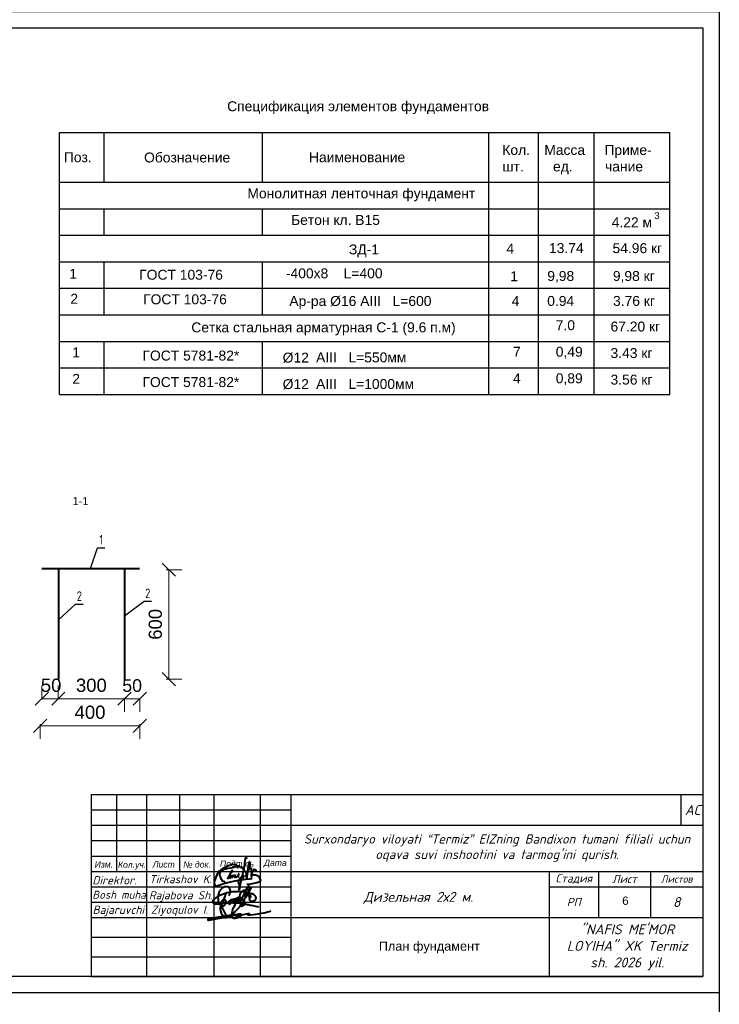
# Model space of a CAD drawing. Header units: millimetres. Extents: x 595270325 to 595481810, y -115960014 to -115841171.
# Tile 8 of 18: x 595280747 to 595291328, y -115930453 to -115915556. Entities that reach past the tile are written whole.
import ezdxf
from ezdxf.enums import TextEntityAlignment as Align

# ---------------------------------------------------------------- set-up
doc = ezdxf.new("R2010")
doc.units = ezdxf.units.MM
for name, color, linetype in [('Koty', 5, 'Continuous'), ('стена', 7, 'Continuous'), ('стены', 1, 'Continuous'), ('ТЕКСТ', 7, 'Continuous')]:
    doc.layers.add(name, color=color, linetype=linetype)
doc.layers.add('Элемент модели - Зона_Ном._пера__1', color=7, linetype='Continuous', lineweight=25)
doc.styles.add('Arial 3.', font='arial.ttf')
doc.styles.add('GOST 2.304', font='CS_Gost2304.shx')
doc.styles.add('ISOCPEUR', font='isocpeui.ttf', dxfattribs={"height": 200})
doc.styles.get("Standard").update_dxf_attribs({"font": 'arial.ttf'})
doc.styles.add('Standard 1', font='isocpeur.ttf', dxfattribs={"height": 300})
doc.styles.add('Times New Roman', font='timesi.ttf', dxfattribs={"height": 300})
doc.styles.add('V@ler@Live', font='isocpeui.ttf')
doc.dimstyles.new('Xikmatillo', dxfattribs={"dimtxt": 200, "dimasz": 200, "dimexe": 200, "dimexo": 0, "dimgap": 100, "dimtad": 1, "dimtxsty": 'Standard', "dimblk": 'OBLIQUE', "dimcen": 0, "dimclrd": 7, "dimclre": 7, "dimclrt": 7, "dimadec": 0, "dimazin": 0, "dimtfac": 1, "dimtmove": 1, "dimatfit": 3, "dimldrblk": 'OBLIQUE', "dimfxl": 200, "dimlwd": 13, "dimlwe": 13, "dimarcsym": 0})

# ---------------------------------------------------------------- blocks, each defined once
blk = doc.blocks.new('_Oblique')
at = {"color": 0, "linetype": 'ByBlock', "lineweight": -2}
blk.add_line((-0.5, -0.5), (0.5, 0.5), dxfattribs=at)
blk = doc.blocks.new('*D123')
at = {"layer": 'Defpoints', "color": 0, "transparency": 16777216}
for p in [(595281057, -115926213), (595282564, -115926213), (595282564, -115926238)]:
    blk.add_point(p, dxfattribs=at)
at = {"layer": 'Koty', "color": 7, "lineweight": 13, "transparency": 16777216}
for p, q in [((595281057, -115926213), (595281057, -115926438)), ((595281057, -115926238), (595282564, -115926238)), ((595282564, -115926213), (595282564, -115926438))]:
    blk.add_line(p, q, dxfattribs=at)
at = {"layer": 'Koty', "color": 7, "lineweight": 13, "transparency": 16777216, "xscale": 200, "yscale": 200, "zscale": 200, "rotation": 180}
blk.add_blockref('_Oblique', (595281057, -115926238), dxfattribs=at)
at = {"layer": 'Koty', "color": 7, "lineweight": 13, "transparency": 16777216, "xscale": 200, "yscale": 200, "zscale": 200}
blk.add_blockref('_Oblique', (595282564, -115926238), dxfattribs=at)
at = {"layer": 'Koty', "color": 7, "transparency": 16777216, "insert": (595281811, -115926035), "char_height": 200, "attachment_point": 5, "style": 'Arial 3.'}
blk.add_mtext('400', dxfattribs=at)
blk = doc.blocks.new('*D124')
at = {"layer": 'Defpoints', "color": 0, "transparency": 16777216}
for p in [(595282963, -115923877), (595283001, -115923877), (595282963, -115925532)]:
    blk.add_point(p, dxfattribs=at)
at = {"layer": 'Koty', "color": 7, "lineweight": 13, "transparency": 16777216}
for p, q in [((595282963, -115923877), (595283201, -115923877)), ((595283001, -115925532), (595283001, -115923877)), ((595282963, -115925532), (595283201, -115925532))]:
    blk.add_line(p, q, dxfattribs=at)
at = {"layer": 'Koty', "color": 7, "lineweight": 13, "transparency": 16777216, "xscale": 200, "yscale": 200, "zscale": 200}
for p, rotation in [((595283001, -115923877), 90), ((595283001, -115925532), 270)]:
    blk.add_blockref('_Oblique', p, dxfattribs=dict(at, rotation=rotation))
at = {"layer": 'Koty', "color": 7, "transparency": 16777216, "insert": (595282799, -115924704), "char_height": 200, "attachment_point": 5, "rotation": 90, "style": 'Arial 3.'}
blk.add_mtext('600', dxfattribs=at)
blk = doc.blocks.new('*D131')
at = {"layer": 'Defpoints', "color": 0, "transparency": 16777216}
for p in [(595281082, -115925831), (595281331, -115925829), (595281331, -115925831)]:
    blk.add_point(p, dxfattribs=at)
at = {"layer": 'Koty', "color": 7, "lineweight": 13, "transparency": 16777216}
for p, q in [((595281082, -115925831), (595281082, -115925629)), ((595281331, -115925831), (595281331, -115925629)), ((595281082, -115925829), (595281331, -115925829))]:
    blk.add_line(p, q, dxfattribs=at)
at = {"layer": 'Koty', "color": 7, "lineweight": 13, "transparency": 16777216, "xscale": 200, "yscale": 200, "zscale": 200, "rotation": 180}
blk.add_blockref('_Oblique', (595281082, -115925829), dxfattribs=at)
at = {"layer": 'Koty', "color": 7, "lineweight": 13, "transparency": 16777216, "xscale": 200, "yscale": 200, "zscale": 200}
blk.add_blockref('_Oblique', (595281331, -115925829), dxfattribs=at)
at = {"layer": 'Koty', "color": 7, "transparency": 16777216, "insert": (595281222, -115925627), "char_height": 200, "attachment_point": 5, "style": 'Arial 3.'}
blk.add_mtext('50', dxfattribs=at)
blk = doc.blocks.new('*D132')
at = {"layer": 'Defpoints', "color": 0, "transparency": 16777216}
for p in [(595281331, -115925831), (595282332, -115925817), (595282332, -115925829)]:
    blk.add_point(p, dxfattribs=at)
at = {"layer": 'Koty', "color": 7, "lineweight": 13, "transparency": 16777216}
for p, q in [((595281331, -115925831), (595281331, -115925629)), ((595281331, -115925829), (595282332, -115925829)), ((595282332, -115925817), (595282332, -115926029))]:
    blk.add_line(p, q, dxfattribs=at)
at = {"layer": 'Koty', "color": 7, "lineweight": 13, "transparency": 16777216, "xscale": 200, "yscale": 200, "zscale": 200, "rotation": 180}
blk.add_blockref('_Oblique', (595281331, -115925829), dxfattribs=at)
at = {"layer": 'Koty', "color": 7, "lineweight": 13, "transparency": 16777216, "xscale": 200, "yscale": 200, "zscale": 200}
blk.add_blockref('_Oblique', (595282332, -115925829), dxfattribs=at)
at = {"layer": 'Koty', "color": 7, "transparency": 16777216, "insert": (595281831, -115925627), "char_height": 200, "attachment_point": 5, "style": 'Arial 3.'}
blk.add_mtext('300', dxfattribs=at)
blk = doc.blocks.new('*D133')
at = {"layer": 'Defpoints', "color": 0, "transparency": 16777216}
for p in [(595282332, -115925817), (595282564, -115925827), (595282564, -115925829)]:
    blk.add_point(p, dxfattribs=at)
at = {"layer": 'Koty', "color": 7, "lineweight": 13, "transparency": 16777216}
for p, q in [((595282332, -115925817), (595282332, -115926029)), ((595282332, -115925829), (595282564, -115925829)), ((595282564, -115925827), (595282564, -115926029))]:
    blk.add_line(p, q, dxfattribs=at)
at = {"layer": 'Koty', "color": 7, "lineweight": 13, "transparency": 16777216, "xscale": 200, "yscale": 200, "zscale": 200, "rotation": 180}
blk.add_blockref('_Oblique', (595282332, -115925829), dxfattribs=at)
at = {"layer": 'Koty', "color": 7, "lineweight": 13, "transparency": 16777216, "xscale": 200, "yscale": 200, "zscale": 200}
blk.add_blockref('_Oblique', (595282564, -115925829), dxfattribs=at)
at = {"layer": 'Koty', "color": 7, "transparency": 16777216, "insert": (595282448, -115925631), "char_height": 200, "attachment_point": 5, "style": 'Arial 3.'}
blk.add_mtext('{\\H0.96x;50}', dxfattribs=at)
blk = doc.blocks.new('vcBlockPos')
at = {"color": 0, "linetype": 'ByBlock', "lineweight": -2, "style": 'Times New Roman'}
blk.add_attdef('ПОЗИЦИЯ', text='', height=300, dxfattribs=at).set_placement((0, 0), align=Align.BOTTOM_CENTER)
at = {"color": 0, "linetype": 'ByBlock', "lineweight": -2, "style": 'Times New Roman', "flags": 1}
blk.add_attdef('КОЛИЧЕСТВО', text='', height=300, dxfattribs=at).set_placement((0, 0), align=Align.RIGHT)
at = {"color": 0, "linetype": 'ByBlock', "lineweight": -2, "style": 'Times New Roman'}
blk.add_attdef('НТЕКСТ', text='', height=300, dxfattribs=at).set_placement((0, 0), align=Align.TOP_CENTER)
blk = doc.blocks.new('ghfgj jghjmhg jjbkm jkm')
at = {"color": 5, "linetype": 'ByBlock', "lineweight": 40}
for points in [[(-261.31, -8185.11), (-261.13, -8184.8), (-260.98, -8184.44), (-260.83, -8184.1), (-260.77, -8183.74), (-260.77, -8183.33), (-260.84, -8183.04), (-260.94, -8182.72), (-261.1, -8182.45), (-261.24, -8182.27), (-261.41, -8182.13), (-261.62, -8182.06), (-261.9, -8181.99), (-262.16, -8181.99), (-262.45, -8182.02), (-262.71, -8182.09), (-263.01, -8182.18), (-263.21, -8182.28), (-263.56, -8182.45), (-264.11, -8182.93), (-264.37, -8183.23), (-264.55, -8183.47), (-264.7, -8183.74), (-264.8, -8183.97), (-264.9, -8184.28), (-265, -8184.61), (-265.09, -8184.89), (-265.13, -8185.31), (-265.15, -8185.69), (-265.12, -8186.51), (-265.09, -8186.93), (-265.04, -8187.29), (-264.92, -8187.73), (-264.78, -8187.96), (-264.64, -8188.12), (-264.45, -8188.27), (-264.32, -8188.36), (-264.16, -8188.48), (-263.95, -8188.61), (-263.68, -8188.73), (-263.56, -8188.75), (-263.38, -8188.75), (-263.2, -8188.74), (-263.02, -8188.68), (-262.84, -8188.57), (-262.69, -8188.42), (-262.59, -8188.25), (-262.52, -8188.12), (-262.41, -8187.9), (-262.33, -8187.69), (-262.3, -8187.5), (-262.26, -8187.31), (-262.28, -8187.17), (-262.31, -8186.97), (-262.36, -8186.84), (-262.45, -8186.73), (-262.56, -8186.64), (-262.73, -8186.58), (-262.89, -8186.59), (-263.01, -8186.62), (-263.19, -8186.68), (-263.41, -8186.81), (-263.72, -8187.06), (-263.88, -8187.25), (-263.98, -8187.39), (-264.08, -8187.51), (-264.14, -8187.64), (-264.2, -8187.77), (-264.24, -8187.93), (-264.28, -8188.14), (-264.29, -8188.31), (-264.26, -8188.51), (-264.16, -8188.67), (-264.1, -8188.78), (-264.05, -8188.82), (-264.02, -8188.82), (-263.97, -8188.8), (-263.94, -8188.76), (-263.9, -8188.7), (-263.85, -8188.61), (-263.54, -8187.99), (-263.32, -8187.47), (-263.12, -8186.97), (-262.97, -8186.37), (-262.66, -8185.37), (-262.49, -8184.87), (-262.44, -8184.66), (-262.42, -8184.64), (-262.41, -8184.62), (-262.39, -8184.62), (-262.37, -8184.63), (-262.36, -8184.64), (-262.36, -8184.67), (-262.36, -8184.69), (-262.37, -8184.71), (-262.38, -8184.74)], [(-261.91, -8188.06), (-261.82, -8187.85), (-261.76, -8187.75), (-261.72, -8187.7), (-261.67, -8187.6), (-261.55, -8187.48), (-261.46, -8187.39), (-261.37, -8187.28), (-261.3, -8187.19), (-261.16, -8187.1), (-261.1, -8187.05), (-261, -8186.94), (-260.91, -8186.85), (-260.83, -8186.81), (-260.75, -8186.76), (-260.66, -8186.71), (-260.58, -8186.66), (-260.51, -8186.61), (-260.44, -8186.57), (-260.38, -8186.54), (-260.32, -8186.52), (-260.26, -8186.51), (-260.22, -8186.51), (-260.19, -8186.53), (-260.18, -8186.54), (-260.16, -8186.58), (-260.14, -8186.65), (-260.15, -8186.71), (-260.15, -8186.76), (-260.17, -8186.81), (-260.19, -8186.86), (-260.2, -8186.9), (-260.24, -8187.01), (-260.26, -8187.11), (-260.27, -8187.17), (-260.29, -8187.21), (-260.32, -8187.29), (-260.35, -8187.37), (-260.38, -8187.43), (-260.41, -8187.49), (-260.47, -8187.62), (-260.52, -8187.67), (-260.56, -8187.77), (-260.6, -8187.82), (-260.66, -8187.9), (-260.7, -8187.94), (-260.73, -8187.99), (-260.76, -8188.02), (-260.79, -8188.05), (-260.82, -8188.09), (-260.86, -8188.12), (-260.89, -8188.15), (-260.93, -8188.18), (-260.96, -8188.21), (-261, -8188.23), (-261.04, -8188.26), (-261.08, -8188.27), (-261.1, -8188.25), (-261.1, -8188.22), (-261.1, -8188.19), (-261.09, -8188.15), (-261.08, -8188.12), (-261.06, -8188.06), (-261.04, -8188.01), (-261.02, -8187.96), (-261, -8187.92), (-260.96, -8187.85), (-260.93, -8187.79), (-260.89, -8187.71), (-260.88, -8187.68), (-260.84, -8187.63), (-260.77, -8187.53), (-260.75, -8187.48), (-260.74, -8187.45), (-260.71, -8187.4), (-260.69, -8187.35), (-260.66, -8187.31), (-260.63, -8187.27), (-260.6, -8187.22), (-260.57, -8187.19), (-260.54, -8187.14), (-260.5, -8187.1), (-260.47, -8187.07), (-260.44, -8187.02), (-260.4, -8186.98), (-260.38, -8186.96), (-260.36, -8186.94), (-260.34, -8186.92), (-260.32, -8186.89), (-260.3, -8186.86), (-260.28, -8186.83), (-260.25, -8186.78), (-260.21, -8186.75), (-260.15, -8186.7), (-260.11, -8186.66), (-260.05, -8186.6), (-259.98, -8186.55), (-259.9, -8186.51), (-259.83, -8186.45), (-259.75, -8186.42), (-259.7, -8186.4), (-259.64, -8186.37), (-259.58, -8186.35), (-259.51, -8186.34), (-259.45, -8186.32), (-259.39, -8186.3), (-259.34, -8186.28), (-259.28, -8186.28), (-259.24, -8186.27), (-259.17, -8186.27), (-259.12, -8186.28), (-259.08, -8186.33), (-259.05, -8186.37), (-259.01, -8186.42), (-259, -8186.47), (-258.99, -8186.51), (-258.98, -8186.58), (-258.99, -8186.62), (-259, -8186.68), (-259, -8186.76), (-259.02, -8186.81), (-259.04, -8186.88), (-259.06, -8186.94), (-259.09, -8187.01), (-259.11, -8187.08), (-259.14, -8187.16), (-259.17, -8187.22), (-259.23, -8187.3), (-259.27, -8187.37), (-259.32, -8187.45), (-259.37, -8187.52), (-259.43, -8187.59), (-259.47, -8187.65), (-259.52, -8187.72), (-259.58, -8187.77), (-259.66, -8187.78), (-259.72, -8187.77), (-259.78, -8187.75), (-259.78, -8187.71), (-259.78, -8187.65), (-259.76, -8187.61), (-259.75, -8187.55), (-259.73, -8187.52), (-259.71, -8187.48), (-259.68, -8187.44), (-259.65, -8187.39), (-259.62, -8187.34), (-259.59, -8187.28), (-259.55, -8187.24), (-259.52, -8187.17), (-259.47, -8187.1), (-259.43, -8187.03), (-259.38, -8186.94), (-259.33, -8186.83), (-259.25, -8186.73), (-259.21, -8186.65), (-259.19, -8186.6), (-259.16, -8186.53), (-259.11, -8186.46), (-259.08, -8186.41), (-259.04, -8186.38), (-258.99, -8186.35), (-258.94, -8186.3), (-258.87, -8186.25), (-258.79, -8186.2), (-258.73, -8186.14), (-258.66, -8186.11), (-258.58, -8186.08), (-258.51, -8186.06), (-258.43, -8186.05), (-258.37, -8186.04), (-258.3, -8186.05), (-258.24, -8186.08), (-258.17, -8186.14), (-258.14, -8186.2), (-258.11, -8186.28), (-258.1, -8186.34), (-258.11, -8186.41), (-258.12, -8186.47), (-258.14, -8186.54), (-258.15, -8186.59), (-258.17, -8186.66), (-258.19, -8186.72), (-258.2, -8186.78), (-258.2, -8186.82), (-258.22, -8186.86), (-258.23, -8186.89), (-258.25, -8186.92), (-258.26, -8186.95), (-258.29, -8186.99), (-258.32, -8187.02), (-258.34, -8187.05), (-258.39, -8187.11), (-258.43, -8187.16), (-258.47, -8187.21), (-258.52, -8187.26), (-258.56, -8187.3), (-258.6, -8187.34), (-258.66, -8187.39), (-258.71, -8187.42), (-258.76, -8187.45), (-258.81, -8187.46), (-258.87, -8187.47), (-258.92, -8187.46), (-258.97, -8187.43), (-259, -8187.37), (-259, -8187.33), (-258.99, -8187.29), (-258.97, -8187.22), (-258.94, -8187.15), (-258.92, -8187.1), (-258.9, -8187.04), (-258.87, -8186.98), (-258.83, -8186.92), (-258.79, -8186.83), (-258.73, -8186.76), (-258.69, -8186.69), (-258.64, -8186.6), (-258.59, -8186.53), (-258.52, -8186.39), (-258.45, -8186.3), (-258.4, -8186.23), (-258.37, -8186.19), (-258.33, -8186.13), (-258.27, -8186.07), (-258.27, -8186.07), (-258.2, -8185.98), (-258.14, -8185.89), (-258.09, -8185.82), (-258.02, -8185.76), (-257.94, -8185.7), (-257.9, -8185.67), (-257.82, -8185.66), (-257.78, -8185.64), (-257.74, -8185.64), (-257.71, -8185.65), (-257.67, -8185.67), (-257.64, -8185.68), (-257.63, -8185.7), (-257.61, -8185.72), (-257.59, -8185.75), (-257.57, -8185.79), (-257.56, -8185.83), (-257.55, -8185.87), (-257.55, -8185.91), (-257.55, -8185.96), (-257.55, -8186.03), (-257.56, -8186.07), (-257.56, -8186.08), (-257.57, -8186.15), (-257.59, -8186.21), (-257.61, -8186.3), (-257.64, -8186.38), (-257.66, -8186.44), (-257.67, -8186.48), (-257.68, -8186.51), (-257.71, -8186.54), (-257.75, -8186.6), (-257.8, -8186.67), (-257.83, -8186.72), (-257.86, -8186.76), (-257.9, -8186.81), (-257.94, -8186.88), (-257.98, -8186.93), (-258, -8186.95), (-258.03, -8187), (-258.06, -8187.06), (-258.11, -8187.11), (-258.14, -8187.15), (-258.19, -8187.21), (-258.24, -8187.27), (-258.25, -8187.29), (-258.28, -8187.33), (-258.29, -8187.35), (-258.32, -8187.39), (-258.34, -8187.43), (-258.37, -8187.43), (-258.37, -8187.42), (-258.36, -8187.39), (-258.34, -8187.37), (-258.33, -8187.36), (-258.31, -8187.35), (-258.29, -8187.34), (-258.26, -8187.34), (-258.24, -8187.33), (-258.21, -8187.33), (-258.19, -8187.32), (-258.17, -8187.31), (-258.16, -8187.3), (-258.14, -8187.29), (-258.12, -8187.27), (-258.07, -8187.24), (-258.03, -8187.21), (-257.98, -8187.19), (-257.95, -8187.16), (-257.9, -8187.14), (-257.87, -8187.12), (-257.84, -8187.09), (-257.79, -8187.07), (-257.75, -8187.03), (-257.72, -8186.99), (-257.69, -8186.96), (-257.65, -8186.92), (-257.62, -8186.9), (-257.6, -8186.88), (-257.56, -8186.85), (-257.53, -8186.81), (-257.48, -8186.78), (-257.44, -8186.74), (-257.38, -8186.69), (-257.35, -8186.66), (-257.31, -8186.62), (-257.23, -8186.55), (-257.19, -8186.5), (-257.11, -8186.42), (-257.09, -8186.38), (-257.05, -8186.35), (-257.02, -8186.32), (-256.95, -8186.25), (-256.89, -8186.21), (-256.84, -8186.14), (-256.8, -8186.1), (-256.75, -8186.04), (-256.69, -8185.98), (-256.62, -8185.91), (-256.51, -8185.83), (-256.44, -8185.76), (-256.35, -8185.66), (-256.25, -8185.58), (-256.13, -8185.49), (-256.02, -8185.4), (-255.95, -8185.32), (-255.88, -8185.25), (-255.84, -8185.19), (-255.77, -8185.12), (-255.73, -8185.07), (-255.68, -8185.03), (-255.64, -8184.98), (-255.58, -8184.94), (-255.53, -8184.88), (-255.49, -8184.83), (-255.41, -8184.76), (-255.34, -8184.69), (-255.27, -8184.63), (-255.19, -8184.52), (-255.12, -8184.44), (-255.03, -8184.33), (-254.95, -8184.24), (-254.87, -8184.16), (-254.79, -8184.07), (-254.68, -8183.95), (-254.62, -8183.87), (-254.55, -8183.8), (-254.44, -8183.7), (-254.37, -8183.64), (-254.29, -8183.57), (-254.22, -8183.49), (-254.18, -8183.4), (-254.14, -8183.31), (-254.1, -8183.19), (-254.04, -8183.1), (-253.99, -8183), (-253.98, -8182.94), (-253.95, -8182.84), (-253.96, -8182.75), (-253.96, -8182.67), (-253.96, -8182.59), (-253.98, -8182.53), (-254, -8182.46), (-254, -8182.41), (-254.01, -8182.37), (-254.01, -8182.32), (-254.02, -8182.27), (-254.05, -8182.2), (-254.07, -8182.14), (-254.08, -8182.09), (-254.1, -8182.05), (-254.11, -8182.01), (-254.14, -8181.97), (-254.16, -8181.92), (-254.2, -8181.91), (-254.23, -8181.9), (-254.26, -8181.89), (-254.3, -8181.91), (-254.35, -8181.94), (-254.43, -8181.95), (-254.47, -8181.99), (-254.53, -8182.04), (-254.57, -8182.08), (-254.64, -8182.12), (-254.69, -8182.17), (-254.76, -8182.23), (-254.81, -8182.27), (-254.87, -8182.35), (-254.96, -8182.46), (-255, -8182.55), (-255.07, -8182.66), (-255.12, -8182.79), (-255.15, -8182.86), (-255.19, -8182.97), (-255.27, -8183.13), (-255.37, -8183.34), (-255.41, -8183.43), (-255.53, -8183.68), (-255.67, -8183.97), (-256, -8184.65), (-256.31, -8185.35), (-256.67, -8186.19), (-256.9, -8186.73), (-257.1, -8187.18), (-257.41, -8187.89), (-257.54, -8188.2)], [(-254.12, -8185.87), (-253.9, -8185.82), (-253.74, -8185.78), (-253.55, -8185.63), (-253.51, -8185.51), (-253.5, -8185.43), (-253.51, -8185.3), (-253.56, -8185.19), (-253.6, -8185.09), (-253.66, -8185.02), (-253.75, -8184.96), (-253.85, -8184.92), (-253.94, -8184.88), (-254.03, -8184.84), (-254.1, -8184.84), (-254.19, -8184.85), (-254.27, -8184.88), (-254.32, -8184.93), (-254.37, -8185.02), (-254.4, -8185.1), (-254.39, -8185.21), (-254.33, -8185.34), (-254.28, -8185.45), (-254.21, -8185.54), (-254.12, -8185.61), (-254.02, -8185.68), (-253.92, -8185.74), (-253.82, -8185.8), (-253.82, -8185.8), (-253.76, -8185.91), (-253.77, -8185.94), (-253.82, -8185.97), (-253.89, -8186.03), (-253.95, -8186.11), (-254.01, -8186.18), (-254.04, -8186.27), (-254.07, -8186.34), (-254.08, -8186.44), (-254.05, -8186.53), (-254.03, -8186.62), (-253.98, -8186.7), (-253.92, -8186.77), (-253.84, -8186.85), (-253.78, -8186.91), (-253.73, -8186.97), (-253.64, -8187.02), (-253.58, -8187.04), (-253.52, -8187.05), (-253.46, -8187.06), (-253.38, -8187.07), (-253.28, -8187.07), (-253.18, -8187.08), (-253.1, -8187.08), (-253.03, -8187.07), (-252.94, -8187.07), (-252.86, -8187.06), (-252.76, -8187.05), (-252.69, -8187.05), (-252.61, -8187.04), (-252.55, -8187.02), (-252.48, -8187), (-252.43, -8186.98), (-252.36, -8186.95), (-252.29, -8186.92), (-252.24, -8186.9), (-252.18, -8186.87), (-252.14, -8186.84), (-252.09, -8186.81), (-252.04, -8186.78), (-251.99, -8186.73), (-251.96, -8186.7), (-251.91, -8186.65), (-251.87, -8186.61), (-251.84, -8186.56), (-251.82, -8186.52), (-251.78, -8186.43), (-251.74, -8186.32), (-251.7, -8186.18), (-251.67, -8186.04), (-251.67, -8185.93), (-251.67, -8185.84), (-251.7, -8185.76), (-251.74, -8185.66), (-251.78, -8185.55), (-251.84, -8185.46), (-251.91, -8185.36), (-251.99, -8185.24), (-252.07, -8185.14), (-252.18, -8185.04), (-252.3, -8184.94), (-252.43, -8184.86), (-252.58, -8184.77), (-252.84, -8184.65), (-253.04, -8184.57), (-253.31, -8184.48), (-253.69, -8184.34), (-254.02, -8184.22), (-254.4, -8184.14), (-254.97, -8183.99), (-255.26, -8183.95), (-255.57, -8183.9), (-255.82, -8183.86), (-256.1, -8183.85), (-256.38, -8183.8), (-257.05, -8183.75), (-257.45, -8183.75), (-257.92, -8183.74), (-258.19, -8183.75), (-259.16, -8183.78), (-259.99, -8183.83), (-260.63, -8183.91), (-261.2, -8183.99), (-261.98, -8184.18), (-262.58, -8184.34), (-263.58, -8184.7), (-264.46, -8185.07), (-265.01, -8185.31), (-265.4, -8185.54), (-265.96, -8185.89), (-266.37, -8186.23), (-266.53, -8186.4), (-266.67, -8186.54), (-266.78, -8186.65), (-266.86, -8186.73), (-266.94, -8186.85), (-267, -8186.95), (-267.04, -8187.06), (-267.07, -8187.19), (-267.06, -8187.29), (-267.03, -8187.44), (-266.97, -8187.56), (-266.91, -8187.66), (-266.83, -8187.75), (-266.75, -8187.84), (-266.67, -8187.89), (-266.55, -8187.94), (-266.42, -8187.98), (-266.33, -8188.01), (-266.26, -8188.02), (-266.13, -8188.04), (-265.99, -8188.06), (-265.8, -8188.08), (-265.56, -8188.09), (-265.34, -8188.09), (-265.08, -8188.07), (-264.93, -8188.06), (-264.83, -8188.05), (-264.55, -8188.03), (-264.33, -8187.99), (-264.11, -8187.96), (-263.82, -8187.91), (-263.6, -8187.86), (-263.31, -8187.82), (-262.96, -8187.78), (-262.71, -8187.73), (-262.33, -8187.69), (-261.88, -8187.67), (-261.47, -8187.66), (-261.12, -8187.65), (-260.83, -8187.6), (-260.44, -8187.62), (-259.84, -8187.64), (-259.56, -8187.65), (-259.12, -8187.68), (-258.65, -8187.7), (-258.07, -8187.73), (-257.59, -8187.79), (-257.07, -8187.87), (-256.72, -8187.9), (-256.52, -8187.92), (-256.35, -8187.94), (-256.02, -8187.97), (-255.72, -8188.04), (-255.41, -8188.12), (-254.87, -8188.24), (-254.39, -8188.34), (-254.14, -8188.4), (-253.79, -8188.47), (-253.42, -8188.55), (-252.82, -8188.64), (-252.33, -8188.75), (-251.87, -8188.84), (-251.4, -8188.97), (-251.1, -8189.05), (-250.73, -8189.15)], [(-253.34, -8182.28), (-253.56, -8182.65), (-253.77, -8183), (-254.11, -8183.59), (-254.52, -8184.3), (-254.91, -8184.96), (-255.39, -8185.76), (-255.74, -8186.34), (-256.11, -8187.1), (-256.54, -8187.95), (-256.73, -8188.33), (-256.84, -8188.57), (-256.93, -8188.74), (-256.92, -8188.8), (-256.89, -8188.85), (-256.86, -8188.86), (-256.81, -8188.84), (-256.74, -8188.83), (-256.64, -8188.81), (-256.56, -8188.79), (-256.47, -8188.76), (-256.39, -8188.73), (-256.31, -8188.7), (-256.23, -8188.63), (-256.13, -8188.56), (-256, -8188.5), (-255.91, -8188.43), (-255.81, -8188.37), (-255.75, -8188.32), (-255.67, -8188.28), (-255.63, -8188.22), (-255.59, -8188.15), (-255.56, -8188.11), (-255.5, -8188.03), (-255.46, -8187.96), (-255.44, -8187.92), (-255.45, -8187.85), (-255.46, -8187.79), (-255.5, -8187.71), (-255.54, -8187.64), (-255.58, -8187.57), (-255.61, -8187.51), (-255.65, -8187.45), (-255.7, -8187.36), (-255.76, -8187.29), (-255.8, -8187.25), (-255.85, -8187.2), (-255.9, -8187.14), (-255.94, -8187.09), (-255.98, -8187.05), (-256.02, -8187), (-256.07, -8186.95), (-256.18, -8186.86), (-256.26, -8186.79), (-256.33, -8186.71), (-256.41, -8186.65), (-256.47, -8186.6), (-256.58, -8186.49), (-256.65, -8186.42), (-256.71, -8186.36), (-256.79, -8186.28), (-257.01, -8186.05), (-257.11, -8185.94), (-257.19, -8185.79), (-257.27, -8185.64), (-257.33, -8185.47), (-257.37, -8185.32), (-257.38, -8185.12), (-257.35, -8184.97), (-257.32, -8184.85), (-257.27, -8184.71), (-257.23, -8184.56), (-257.16, -8184.36), (-257.04, -8184.14), (-256.93, -8184), (-256.82, -8183.83), (-256.71, -8183.73), (-256.61, -8183.62), (-256.49, -8183.55), (-256.34, -8183.46), (-256.22, -8183.4), (-256.1, -8183.33), (-255.94, -8183.23), (-255.78, -8183.18), (-255.62, -8183.13), (-255.47, -8183.08), (-255.27, -8183.05), (-255.11, -8183.03), (-254.91, -8183), (-254.69, -8183), (-254.47, -8183.01), (-254.3, -8183.05), (-254.08, -8183.21), (-253.99, -8183.39)]]:
    blk.add_lwpolyline(points, dxfattribs=at)
blk = doc.blocks.new('dhfdgh xfghfgh ffnhjmgmgvbnfgg')
at = {"color": 5, "lineweight": 40, "ltscale": 0.5}
for p, q in [((1479232, -21840), (1479223, -21865)), ((1479249, -21856), (1479232, -21840)), ((1479259, -21871), (1479249, -21856)), ((1479186, -22087), (1479166, -22194)), ((1479191, -22031), (1479186, -22087)), ((1479206, -21938), (1479191, -22031)), ((1479223, -21865), (1479206, -21938)), ((1479272, -21891), (1479259, -21871)), ((1479050, -22522), (1479087, -22472)), ((1479107, -22459), (1479072, -22596)), ((1479087, -22472), (1479140, -22415)), ((1479134, -22332), (1479107, -22459)), ((1479156, -22246), (1479134, -22332)), ((1479140, -22415), (1479151, -22408)), ((1479150, -22450), (1479148, -22470)), ((1479148, -22470), (1479149, -22483)), ((1479155, -22412), (1479150, -22450)), ((1479151, -22408), (1479154, -22407)), ((1479154, -22407), (1479155, -22408)), ((1479155, -22408), (1479155, -22412)), ((1479166, -22194), (1479156, -22246)), ((1479000, -22618), (1479005, -22595)), ((1479005, -22637), (1479000, -22618)), ((1479005, -22595), (1479014, -22576)), ((1479011, -22653), (1479005, -22637)), ((1479022, -22680), (1479011, -22653)), ((1479014, -22576), (1479036, -22544)), ((1479019, -22877), (1479038, -22760)), ((1479031, -22709), (1479022, -22680)), ((1479036, -22732), (1479031, -22709)), ((1479052, -22687), (1479032, -22801)), ((1479036, -22544), (1479050, -22522)), ((1479037, -22753), (1479036, -22732)), ((1479038, -22760), (1479037, -22753)), ((1479072, -22596), (1479052, -22687)), ((1479149, -22483), (1479151, -22492)), ((1479151, -22492), (1479158, -22500)), ((1479020, -22878), (1479019, -22877)), ((1479022, -22878), (1479020, -22878)), ((1479023, -22878), (1479022, -22878)), ((1479032, -22801), (1479023, -22878))]:
    blk.add_line(p, q, dxfattribs=at)
for points in [[(1479224, -22461), (1479241, -22423), (1479263, -22388), (1479286, -22338), (1479310, -22292), (1479322, -22264), (1479330, -22239), (1479338, -22215), (1479346, -22183), (1479354, -22152), (1479360, -22124), (1479365, -22096), (1479367, -22070), (1479369, -22045), (1479368, -22026), (1479364, -22015), (1479359, -22001), (1479353, -21992), (1479349, -21988), (1479343, -21990), (1479338, -21999), (1479325, -22026), (1479317, -22050), (1479303, -22121), (1479295, -22194), (1479288, -22255), (1479285, -22289), (1479287, -22329), (1479273, -22379), (1479269, -22399), (1479267, -22423), (1479266, -22510), (1479267, -22423), (1479264, -22393), (1479257, -22371), (1479245, -22338), (1479230, -22312), (1479213, -22288), (1479197, -22267), (1479163, -22229), (1479123, -22191), (1479078, -22165), (1479048, -22150), (1479017, -22138), (1478960, -22115), (1478920, -22095), (1478874, -22081), (1478828, -22076), (1478795, -22076), (1478757, -22086), (1478724, -22099), (1478682, -22118), (1478638, -22137), (1478583, -22162), (1478528, -22189), (1478491, -22208), (1478456, -22235), (1478431, -22255), (1478400, -22283), (1478364, -22333), (1478328, -22399), (1478297, -22467), (1478272, -22526), (1478245, -22599), (1478244, -22642), (1478258, -22687), (1478271, -22724), (1478283, -22739), (1478299, -22746), (1478333, -22741), (1478419, -22713), (1478544, -22668), (1478713, -22620), (1478849, -22592), (1478951, -22572), (1479044, -22558), (1479219, -22534), (1479347, -22518), (1479408, -22511), (1479401, -22525), (1479395, -22539)], [(1478590, -22609), (1478563, -22611), (1478536, -22606), (1478508, -22594), (1478492, -22572), (1478477, -22543), (1478457, -22505), (1478436, -22461), (1478424, -22427), (1478418, -22390), (1478420, -22362), (1478428, -22331), (1478450, -22291), (1478476, -22262), (1478517, -22234), (1478557, -22216), (1478609, -22205), (1478683, -22191), (1478773, -22173), (1478857, -22158), (1478923, -22138), (1478971, -22125), (1478994, -22118), (1479019, -22100), (1478992, -22128), (1478984, -22142), (1478977, -22157), (1478975, -22170), (1478974, -22182), (1478970, -22188)], [(1478815, -22321), (1478813, -22292), (1478811, -22258), (1478794, -22275), (1478764, -22325), (1478645, -22532)], [(1478786, -22391), (1478727, -22519)], [(1478846, -22385), (1478807, -22466), (1478802, -22481), (1478800, -22494), (1478800, -22502)], [(1478907, -22386), (1478897, -22404), (1478885, -22424), (1478879, -22440), (1478875, -22452), (1478877, -22464), (1478883, -22471), (1478896, -22473), (1478913, -22473), (1478938, -22461), (1478961, -22447), (1478982, -22427), (1479002, -22408), (1479014, -22394), (1479018, -22382), (1479015, -22375), (1479011, -22368), (1479007, -22368), (1479005, -22370), (1479005, -22373), (1479000, -22386), (1478997, -22398), (1478993, -22411), (1478991, -22421), (1478990, -22431), (1478991, -22441), (1478994, -22446), (1478997, -22450), (1479003, -22454), (1479010, -22458), (1479016, -22458), (1479021, -22458)], [(1479406, -22374), (1479409, -22371), (1479414, -22366), (1479421, -22364), (1479428, -22365), (1479436, -22369), (1479442, -22378), (1479450, -22386), (1479461, -22390), (1479473, -22392), (1479487, -22392), (1479513, -22394), (1479539, -22395), (1479569, -22403), (1479595, -22415), (1479614, -22428), (1479628, -22445), (1479646, -22471), (1479661, -22498), (1479681, -22526), (1479687, -22537), (1479687, -22560), (1479684, -22579), (1479675, -22591), (1479656, -22609), (1479642, -22621), (1479610, -22634), (1479580, -22644), (1479519, -22659), (1479477, -22667), (1479435, -22675), (1479378, -22687), (1479338, -22693), (1479306, -22697), (1479276, -22700), (1479260, -22700)], [(1479375, -22225), (1479399, -22187), (1479408, -22471), (1479406, -22364), (1479416, -22351), (1479426, -22333), (1479442, -22289), (1479460, -22262), (1479482, -22228), (1479492, -22220), (1479503, -22219), (1479516, -22225), (1479531, -22244), (1479541, -22265), (1479548, -22281), (1479549, -22285), (1479547, -22292), (1479546, -22295)]]:
    blk.add_lwpolyline(points, dxfattribs=at)
blk = doc.blocks.new('65616152')
at = {"color": 5, "lineweight": 40, "true_color": 0x0000f5}
for points in [[(1279415, 265228), (1279057, 264705), (1278598, 264034), (1278382, 263509), (1278134, 263078), (1277994, 262545), (1277851, 262004), (1277776, 261556), (1277737, 261115), (1277701, 260716), (1277722, 260496), (1277730, 260167), (1277796, 259731), (1278018, 259441), (1278309, 259225), (1278601, 259127), (1278991, 259098), (1279387, 259094), (1279889, 259189), (1280352, 259407), (1281030, 259696), (1281576, 259928), (1281931, 260200), (1282034, 260401), (1281915, 260623), (1281551, 260802), (1281087, 260808), (1280787, 260808), (1280423, 260740), (1278109, 260488), (1276657, 260251), (1273700, 259801), (1271955, 259526), (1270532, 259301), (1269315, 259055), (1268808, 258966), (1268177, 258779), (1267649, 258632), (1267284, 258500), (1267248, 258412), (1267248, 258332), (1267308, 258272), (1267394, 258235), (1267537, 258235), (1267798, 258265), (1268152, 258306), (1268635, 258416), (1270126, 258669), (1271729, 258942), (1273456, 259235), (1275247, 259448), (1276608, 259807), (1278166, 260278), (1279164, 260481), (1280050, 260662), (1280154, 260639), (1280222, 260575), (1280266, 260538), (1280286, 260413), (1280230, 260351), (1280112, 260149), (1279962, 259982), (1279798, 259901), (1279639, 259901), (1279532, 259986), (1279532, 260140), (1279619, 260220), (1279823, 260292), (1280029, 260305), (1280257, 260260), (1280465, 260227), (1280574, 260185), (1280628, 260118), (1280634, 260043), (1280629, 259995), (1280611, 259940), (1280586, 259895), (1280481, 259863), (1280375, 259863), (1280289, 259889), (1280212, 259951), (1280204, 260034), (1280218, 260112), (1280244, 260181), (1280300, 260215), (1280515, 260227), (1280771, 260244), (1280828, 260248), (1280864, 260248), (1280895, 260239), (1280924, 260227), (1280964, 260203), (1280979, 260186), (1280980, 260156), (1280974, 260129), (1280946, 260081), (1280921, 260037), (1280844, 259996), (1280779, 259986), (1280731, 260016), (1280717, 260057), (1280717, 260098), (1280753, 260174), (1280828, 260200), (1280911, 260207), (1281178, 260270), (1281517, 260320), (1281866, 260434), (1282075, 260502), (1282650, 260656), (1283660, 260868), (1284229, 260987), (1284438, 261031), (1284872, 261121), (1285210, 261192), (1285303, 261186), (1285343, 261126), (1285343, 261065), (1285294, 261016), (1285139, 260982), (1285029, 260923), (1284933, 260873), (1284796, 260768), (1284756, 260700), (1284730, 260601), (1284760, 260561), (1284805, 260502), (1284929, 260533), (1285893, 260609), (1287154, 260721), (1288182, 260812), (1289325, 261007), (1290754, 261222), (1291857, 261388), (1292886, 261648), (1294011, 261945), (1294504, 262120), (1294798, 262268)], [(1281686, 264696), (1280112, 262946), (1279339, 262085), (1278484, 261359), (1277785, 260766), (1276609, 260060), (1275744, 259541), (1275063, 259376), (1274447, 259568), (1273996, 259965), (1273640, 260471), (1273243, 261332), (1272956, 262330), (1272845, 263146), (1272845, 263773), (1272899, 264287), (1273004, 264324), (1273111, 264236), (1273275, 264022), (1273734, 263260), (1274076, 262456), (1274414, 261823), (1274730, 261257), (1275006, 260715), (1275242, 260425)], [(1281686, 264696), (1281695, 264710), (1281696, 264715), (1281696, 264720), (1281694, 264726), (1281689, 264735), (1281682, 264745), (1281671, 264754), (1281659, 264758), (1281649, 264764), (1281632, 264769), (1281615, 264770), (1281595, 264770), (1281576, 264768), (1281566, 264766), (1281556, 264763), (1281543, 264757), (1281533, 264746), (1281505, 264697), (1281469, 264630), (1281184, 263973)]]:
    blk.add_lwpolyline(points, dxfattribs=at)
blk = doc.blocks.new('JDFHJIHGF')
at = {"ltscale": 100}
for p, q in [((-3011227, 1292805), (-2992727, 1292805)), ((-3011227, 1292805), (-3011227, 1287305)), ((-3010448, 1290480), (-3010448, 1292805)), ((-3009556, 1292805), (-3009556, 1287305)), ((-3008550, 1290480), (-3008550, 1292805)), ((-3007513, 1292805), (-3007513, 1287305)), ((-3006119, 1292805), (-3006119, 1287305)), ((-3005191, 1292805), (-3005191, 1287305)), ((-2993392, 1292805), (-2993392, 1291876)), ((-2992727, 1292805), (-2992727, 1287305)), ((-3011227, 1292340), (-3005191, 1292340)), ((-3011227, 1291876), (-2992727, 1291876)), ((-3011227, 1291412), (-3005191, 1291412)), ((-3011227, 1290947), (-3005191, 1290947)), ((-3011227, 1290483), (-2992727, 1290483)), ((-2997371, 1290483), (-2997371, 1287305)), ((-2995885, 1290483), (-2995885, 1289090)), ((-2994306, 1290483), (-2994306, 1289090)), ((-3011227, 1290019), (-3005191, 1290019)), ((-2997371, 1290019), (-2992727, 1290019)), ((-3011227, 1289554), (-3005191, 1289554)), ((-3011227, 1289090), (-2992727, 1289090)), ((-3011227, 1288495), (-3005191, 1288495)), ((-3011227, 1287900), (-3005191, 1287900)), ((-3011227, 1287305), (-2992727, 1287305))]:
    blk.add_line(p, q, dxfattribs=at)
at = {"lineweight": 40, "xscale": 0.9677430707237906, "yscale": 0.9677430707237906, "zscale": 0.9677430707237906}
blk.add_blockref('dhfdgh xfghfgh ffnhjmgmgvbnfgg', (-4438066, 1312051), dxfattribs=at)
at = {"color": 0, "xscale": 85.50048011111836, "yscale": 85.50048011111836, "zscale": 85.50048011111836}
blk.add_blockref('ghfgj jghjmhg jjbkm jkm', (-2984721, 1989583), dxfattribs=at)
at = {"color": 0, "ltscale": 100, "xscale": 0.06931321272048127, "yscale": 0.06931321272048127, "zscale": 0.06931321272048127}
blk.add_blockref('65616152', (-3095539, 1271108), dxfattribs=at)
at = {"ltscale": 100}
for s, insert, char_height, width, attachment_point, style in [('{\\fISOCPEUR|b0|i1|c204|p34;АС}', (-2993270, 1292491), 300, 341.31, 1, 'Standard 1'), ('{\\fISOCPEUR|b0|i1|c204|p34;Surxondaryo viloyati “Termiz” EIZning Bandixon tumani filiali uchun oqava suvi inshootini va tarmog’ini qurish.}', (-2998951, 1291187), 280, 12389.11, 5, 'Standard 1'), ('Direktor.', (-3011192, 1290213), 250, 1800, 4, 'V@ler@Live'), ('{\\fISOCPEUR|b0|i1|c204|p34;Стадия}', (-2996628, 1290251), 250, 1467.39, 5, 'Standard 1'), ('{\\fISOCPEUR|b0|i1|c204|p34;Лист}', (-2995095, 1290251), 250, 1560.27, 5, 'Standard 1'), ('{\\fISOCPEUR|b0|i1|c204|p34;Листов}', (-2993516, 1290251), 220, 1779.41, 5, 'Standard 1'), ('Bosh muha', (-3011192, 1289776), 240, 1800, 4, 'V@ler@Live'), ('{\\fISOCPEUR|b0|i1|c204|p34;РП}', (-2996628, 1289554), 250, 1467.39, 5, 'Standard 1'), ('{\\fISOCPEUR|b0|i1|c204|p34;8}', (-2993516, 1289554), 300, 393, 5, 'Standard 1'), ('Bajaruvchi', (-3011185, 1289282), 250, 1800, 4, 'V@ler@Live'), ('"NAFIS ME\'MOR LOYIHA" XK Termiz sh. 2026 yil.', (-2995012, 1288183), 300, 3658.6, 5, 'V@ler@Live')]:
    blk.add_mtext(s, dxfattribs=dict(at, insert=insert, char_height=char_height, width=width, attachment_point=attachment_point, style=style))
at = {"ltscale": 100, "attachment_point": 5}
for s, insert, char_height, width in [('{\\fArial|b0|i1|c204|p34;Подпись}', (-3006816, 1290715), 185.99, 1452.29), ('{\\fArial|b0|i1|c204|p34;\\H0.80104x;Дат\\H1x;а}', (-3005655, 1290715), 232.18, 910.15)]:
    blk.add_mtext(s, dxfattribs=dict(at, insert=insert, char_height=char_height, width=width))
at = {"lineweight": 30, "char_height": 245, "width": 2482.93, "attachment_point": 5, "style": 'ISOCPEUR'}
for s, insert in [('Tirkashov K.', (-3008524, 1290246)), ('Rajabova Sh.', (-3008518, 1289723)), ('Ziyoqulov I.', (-3008559, 1289287))]:
    blk.add_mtext(s, dxfattribs=dict(at, insert=insert))
at = {"insert": (-3002982, 1289861), "char_height": 300, "width": 3772.74, "attachment_point": 1, "style": 'Standard 1'}
blk.add_mtext('{\\fISOCPEUR|b0|i1|c204|p34;Дизельная 2х2 м.}    ', dxfattribs=at)
at = {"layer": 'ТЕКСТ', "char_height": 185.99, "attachment_point": 5}
for s, insert, width in [('{\\fArial|b0|i1|c204|p34;Изм.}', (-3010843, 1290690), 826.65), ('{\\fArial|b0|i1|c204|p34;Кол.уч.}', (-3009989, 1290657), 966.14), ('{\\fArial|b0|i1|c204|p34;Лист}', (-3009032, 1290690), 826.65), ('{\\fArial|b0|i1|c204|p34;№ док.}', (-3008024, 1290690), 826.65)]:
    blk.add_mtext(s, dxfattribs=dict(at, insert=insert, width=width))

msp = doc.modelspace()

# ---------------------------------------------------------------- linework, layer by layer
at = {"color": 0, "lineweight": -3}
msp.add_lwpolyline([(595270328.213, -115915430.572), (595291328.213, -115915430.572), (595291328.213, -115930280.572), (595270328.213, -115930280.572)], close=True, dxfattribs=at)
at = {"color": 0, "lineweight": 30}
msp.add_lwpolyline([(595271328.213, -115915680.572), (595291078.213, -115915680.572), (595291078.213, -115930030.572), (595271328.213, -115930030.572)], close=True, dxfattribs=at)
at = {"layer": 'Koty', "color": 0}
for points in [[(595281820.032, -115923856.713), (595281923.421, -115923544.01), (595282035.867, -115923544.01)], [(595281332.143, -115924637.245), (595281592.862, -115924397.178), (595281705.307, -115924397.178)], [(595282330.681, -115924574.619), (595282627.624, -115924355.428), (595282740.069, -115924355.428)]]:
    msp.add_lwpolyline(points, dxfattribs=at)
at = {"layer": 'Koty', "color": 0, "lineweight": 40}
for points in [[(595281079.604, -115923856.713), (595282560.46, -115923856.713)], [(595281332.143, -115923858.223), (595281332.143, -115925532.105)], [(595282330.681, -115923858.223), (595282330.681, -115925532.105)]]:
    msp.add_lwpolyline(points, dxfattribs=at)
at = {"layer": 'стена', "color": 0, "lineweight": 25, "ltscale": 10}
msp.add_line((595291328.213, -115930280.572), (595291328.213, -115945030.572), dxfattribs=at)
at = {"layer": 'стены', "color": 0}
for p, q in [((595281349.842, -115917261.415), (595290580.604, -115917261.415)), ((595284417.607, -115918014.131), (595284417.607, -115917261.415)), ((595287840.433, -115921225.723), (595287840.433, -115917261.415)), ((595288593.149, -115921225.723), (595288593.149, -115917261.415)), ((595289436.465, -115921225.723), (595289436.465, -115917261.415)), ((595290580.604, -115921225.723), (595290580.604, -115917261.415)), ((595281349.842, -115918014.131), (595290580.604, -115918014.131)), ((595281349.842, -115918415.58), (595290580.604, -115918415.58)), ((595284417.607, -115918817.029), (595284417.607, -115918415.58)), ((595281349.842, -115918817.029), (595290580.604, -115918817.029)), ((595281349.842, -115919218.478), (595290580.604, -115919218.478)), ((595284417.607, -115919619.927), (595284417.607, -115919218.478)), ((595281349.842, -115919619.927), (595290580.604, -115919619.927)), ((595284417.607, -115920021.376), (595284417.607, -115919619.927)), ((595281349.842, -115920021.376), (595290580.604, -115920021.376)), ((595281349.842, -115920422.825), (595290580.604, -115920422.825)), ((595284417.607, -115921225.723), (595284417.607, -115920422.825)), ((595281349.842, -115920824.274), (595290580.604, -115920824.274)), ((595281349.842, -115921225.723), (595290580.604, -115921225.723)), ((595281349.842, -115921225.723), (595290580.604, -115921225.723))]:
    msp.add_line(p, q, dxfattribs=at)
at = {"layer": 'стены', "color": 7}
for p, q in [((595281349.842, -115921225.723), (595281349.842, -115917261.415)), ((595282026.718, -115918014.131), (595282026.718, -115917261.415)), ((595282026.718, -115918817.029), (595282026.718, -115918415.58)), ((595282026.718, -115920021.376), (595282026.718, -115919218.478)), ((595282026.718, -115919619.927), (595282026.718, -115919218.478)), ((595282026.718, -115921225.723), (595282026.718, -115920422.825))]:
    msp.add_line(p, q, dxfattribs=at)

# ---------------------------------------------------------------- block references
at = {"xscale": 0.5, "yscale": 0.5, "zscale": 0.5}
msp.add_blockref('JDFHJIHGF', (596787441.714, -116573682.882), dxfattribs=at)
at = {"layer": 'Koty', "color": 0}
ref = msp.add_blockref('vcBlockPos', (595281979.644, -115923544.01), dxfattribs=dict(at, xscale=48.24244568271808, yscale=48.24244568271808, zscale=48.24244568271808))
ref.add_attrib('ПОЗИЦИЯ', '1', dxfattribs={"layer": '0', "color": 0, "linetype": 'ByBlock', "lineweight": -2, "height": 144.727, "style": 'GOST 2.304'}).set_placement((595281979.644, -115923495.768), align=Align.CENTER)
ref = msp.add_blockref('vcBlockPos', (595282683.847, -115924355.428), dxfattribs=dict(at, xscale=48.24244568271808, yscale=48.24244568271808, zscale=48.24244568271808))
ref.add_attrib('ПОЗИЦИЯ', '2', dxfattribs={"layer": '0', "color": 0, "linetype": 'ByBlock', "lineweight": -2, "height": 144.727, "style": 'GOST 2.304'}).set_placement((595282683.847, -115924307.185), align=Align.CENTER)
ref = msp.add_blockref('vcBlockPos', (595281649.084, -115924397.178), dxfattribs=dict(at, xscale=48.24244568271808, yscale=48.24244568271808, zscale=48.24244568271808))
ref.add_attrib('ПОЗИЦИЯ', '2', dxfattribs={"layer": '0', "color": 0, "linetype": 'ByBlock', "lineweight": -2, "height": 144.727, "style": 'GOST 2.304'}).set_placement((595281649.084, -115924348.936), align=Align.CENTER)

# ---------------------------------------------------------------- texts
at = {"color": 0, "lineweight": 0, "style": 'Arial 3.'}
for s, p in [('1', (595281496.262, -115919475.421)), ('ГОСТ 103-76', (595282554.218, -115919489.631)), ('-400x8    L=400', (595284773.452, -115919467.969)), ('1', (595288166.742, -115919511.788)), ('9,98', (595288725.92, -115919508.257)), ('9,98 кг', (595289718.114, -115919508.257)), ('2', (595281512.94, -115919852.676)), ('ГОСТ 103-76', (595282613.291, -115919861.254)), ('Ар-ра Ø16 А', (595284825.163, -115919886.491)), ('III', (595286036.929, -115919886.491)), ('   L=600', (595286211.588, -115919886.491)), ('4', (595288186.899, -115919888.43)), ('0.94', (595288725.92, -115919885.512)), ('3.76 кг', (595289720.672, -115919885.512))]:
    msp.add_text(s, height=150, dxfattribs=at).set_placement(p)
at = {"color": 0, "insert": (595281544.906, -115922779.083), "char_height": 120.60611, "width": 6758.99765, "attachment_point": 1, "style": 'Arial 3.'}
msp.add_mtext('{\\fArial|b0|i0|c204|p34;1-1}', dxfattribs=at)
at = {"color": 0, "ltscale": 100, "insert": (595286942.783, -115929593.03), "char_height": 137.5, "width": 3500, "attachment_point": 5, "style": 'Arial 3.'}
msp.add_mtext('План фундамент', dxfattribs=at)
at = {"layer": 'стены', "color": 0, "lineweight": 0, "style": 'Arial 3.'}
for s, height, p in [('Спецификация элементов фундаментов', 150, (595283884.948, -115916939.636)), ('Кол.', 150, (595288046.754, -115917601.673)), ('Масса', 150, (595288681.551, -115917601.57)), ('Приме-', 150, (595289590.741, -115917601.57)), ('Наименование', 150, (595285122.666, -115917711.687)), ('шт.', 150, (595288048.801, -115917851.673)), ('  ед', 150, (595288697.104, -115917851.57)), ('чание', 150, (595289600.052, -115917851.57)), ('.', 150, (595289052.356, -115917851.57)), ('Монолитная ленточная фундамент', 150, (595284191.005, -115918258.016)), ('Бетон кл. В15', 150, (595284851.897, -115918660.757)), ('3', 103.766, (595290345.484, -115918572.83)), ('4.22 м', 150, (595289701.032, -115918695.919)), ('ЗД-1', 150, (595285726.735, -115919106.883)), ('4', 150, (595288108.131, -115919093.937)), ('13.74', 150, (595288752.65, -115919086.211)), ('54.96 кг', 150, (595289713.105, -115919087.295)), (' Сетка стальная арматурная С-1 (9.6 п.м)', 150, (595283284.833, -115920285.829)), ('7.0', 150, (595288854.555, -115920253.269)), ('67.20 кг', 150, (595289682.929, -115920273.112)), ('Ø', 150, (595284724.66, -115920743.184)), ('12', 150, (595284887.654, -115920743.184)), ('AIII', 150, (595285230.008, -115920740.48)), ('   L=550мм', 150, (595285544.435, -115920740.48)), ('7', 150, (595288208.211, -115920654.718)), ('0,49', 150, (595288854.555, -115920654.718)), ('3.43 кг', 150, (595289682.929, -115920674.561)), ('Ø', 150, (595284724.66, -115921144.633)), ('12', 150, (595284887.654, -115921144.633)), ('AIII', 150, (595285230.008, -115921141.929)), ('   L=1000мм', 150, (595285544.435, -115921141.929)), ('4', 150, (595288208.211, -115921056.167)), ('0,89', 150, (595288854.555, -115921056.167)), ('3.56 кг', 150, (595289682.929, -115921076.01))]:
    msp.add_text(s, height=height, dxfattribs=at).set_placement(p)
at = {"layer": 'стены', "color": 7, "lineweight": 0, "style": 'Arial 3.'}
for s, p in [('Поз', (595281414.903, -115917711.687)), ('Обозначение', (595282628.047, -115917715.268)), ('.', (595281778.136, -115917711.687)), ('1', (595281542.455, -115920663.175)), ('ГОСТ 5781-82*', (595282604.098, -115920712.232)), ('2', (595281542.455, -115921064.624)), ('ГОСТ 5781-82*', (595282604.098, -115921113.681))]:
    msp.add_text(s, height=150, dxfattribs=at).set_placement(p)
at = {"layer": 'Элемент модели - Зона_Ном._пера__1', "color": 0, "lineweight": 13, "insert": (595289907.753, -115928822.636), "char_height": 125, "attachment_point": 2, "style": 'Arial 3.'}
msp.add_mtext('6', dxfattribs=at)

# ---------------------------------------------------------------- dimensions: what is measured, and where the dimension line sits
at = {"layer": 'Koty', "color": 0}
dim = msp.add_linear_dim(base=(595283000.768, -115923876.728), p1=(595282963.392, -115925531.791), p2=(595282963.392, -115923876.728), angle=90, text='600', dimstyle='Xikmatillo', override={"dimtxsty": 'Arial 3.'}, dxfattribs=at)
dim.commit()
dim.dimension.update_dxf_attribs({"geometry": '*D124', "text_midpoint": (595282798.654, -115924704.259)})
for base, p1, p2, text, picture, middle in [((595281330.641, -115925829.049), (595281082.299, -115925830.577), (595281330.641, -115925830.577), '50', '*D131', (595281222.191, -115925829.049)), ((595282563.822, -115925829.049), (595282332.074, -115925817.315), (595282563.822, -115925827.382), '{\\H0.96x;50}', '*D133', (595282447.948, -115925829.049))]:
    dim = msp.add_linear_dim(base=base, p1=p1, p2=p2, text=text, dimstyle='Xikmatillo', override={"dimtxsty": 'Arial 3.'}, dxfattribs=at)
    dim.commit()
    dim.dimension.update_dxf_attribs({"geometry": picture, "text_midpoint": middle, "dimtype": 160})
for base, p1, p2, text, picture, middle in [((595282332.074, -115925829.049), (595281330.641, -115925830.577), (595282332.074, -115925817.315), '300', '*D132', (595281831.358, -115925626.866)), ((595282564.484, -115926237.577), (595281057.01, -115926212.688), (595282564.484, -115926212.688), '400', '*D123', (595281810.747, -115926035.462))]:
    dim = msp.add_linear_dim(base=base, p1=p1, p2=p2, text=text, dimstyle='Xikmatillo', override={"dimtxsty": 'Arial 3.'}, dxfattribs=at)
    dim.commit()
    dim.dimension.update_dxf_attribs({"geometry": picture, "text_midpoint": middle})

doc.saveas('drawing.dxf')
